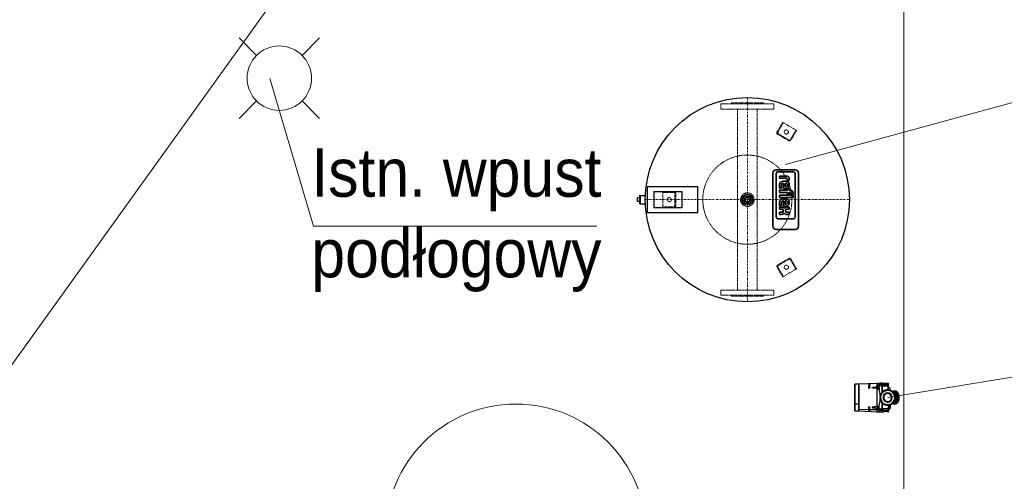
# Model space of a CAD drawing. Header units: millimetres. Extents: x -26820 to -12632, y -5851 to 1958.
# Tile 21 of 95: x -18238 to -17932, y -4654 to -4511. Entities that reach past the tile are written whole.
import ezdxf

# ---------------------------------------------------------------- set-up
doc = ezdxf.new("R2010")
doc.units = ezdxf.units.MM
for name, pattern in [('DASHDOT', [1, 0.5, -0.25, 0, -0.25]), ('DASHED', [181.05, 120.7, -60.35]), ('HIDDEN', [0.375, 0.25, -0.125])]:
    doc.linetypes.add(name, pattern=pattern)
for name, color, linetype, lineweight in [('A-INW-SC', 30, 'Continuous', 13), ('CP_AXIS', 143, 'DASHDOT', 18), ('CP_HIDDE', 203, 'HIDDEN', 18), ('CP_LOGO', 7, 'Continuous', 35), ('ściany', 84, 'Continuous', 35)]:
    doc.layers.add(name, color=color, linetype=linetype, lineweight=lineweight)
doc.styles.get("Standard").update_dxf_attribs({"font": 'arial.ttf'})

msp = doc.modelspace()

# ---------------------------------------------------------------- linework, layer by layer
at = {"color": 7, "lineweight": 15}
for p, q in [((-18065.6, -4375.01), (-18262.22, -4648.73)), ((-17885.53, -4524.73), (-17999.84, -4555.97)), ((-18146.55, -4575.12), (-18160.1, -4529.24)), ((-18146.55, -4575.12), (-18058.55, -4575.12)), ((-17871.37, -4612.43), (-17968.12, -4628.32))]:
    msp.add_line(p, q, dxfattribs=at)
at = {"color": 7}
for p, q in [((-18038.9, -4562.88), (-18042.81, -4562.88)), ((-18042.81, -4562.88), (-18042.81, -4570.88)), ((-18032.08, -4562.88), (-18038.9, -4562.88)), ((-18029.58, -4562.88), (-18032.08, -4562.88)), ((-18027.1, -4562.88), (-18029.58, -4562.88)), ((-18027.1, -4570.88), (-18027.1, -4562.88)), ((-18045.12, -4566.28), (-18045.82, -4566.28)), ((-18045.82, -4567.48), (-18045.82, -4566.28)), ((-18045.12, -4565.56), (-18045.09, -4565.53)), ((-18045.12, -4568.2), (-18045.12, -4565.56)), ((-18045.09, -4568.23), (-18045.09, -4565.53)), ((-18045.09, -4565.53), (-18044.97, -4565.53)), ((-18044.97, -4568.23), (-18044.97, -4565.53)), ((-18044.92, -4565.58), (-18044.97, -4565.53)), ((-18044.92, -4565.6), (-18044.87, -4565.55)), ((-18044.92, -4568.18), (-18044.92, -4565.58)), ((-18044.87, -4568.21), (-18044.87, -4565.55)), ((-18044.87, -4565.55), (-18043.37, -4565.55)), ((-18040.76, -4564.38), (-18032.08, -4564.38)), ((-18040.76, -4564.38), (-18040.76, -4569.38)), ((-18032.08, -4564.38), (-18032.08, -4569.38)), ((-18013.1, -4566.88), (-18012.41, -4565.68)), ((-18012.41, -4568.08), (-18013.1, -4566.88)), ((-18012.41, -4565.68), (-18011.02, -4565.68)), ((-18011.02, -4565.68), (-18010.33, -4566.88)), ((-18010.33, -4566.88), (-18011.02, -4568.08)), ((-18045.12, -4567.48), (-18045.82, -4567.48)), ((-18045.12, -4568.2), (-18045.09, -4568.23)), ((-18045.09, -4568.23), (-18044.97, -4568.23)), ((-18044.92, -4568.18), (-18044.97, -4568.23)), ((-18044.92, -4568.16), (-18044.87, -4568.21)), ((-18044.87, -4568.21), (-18043.37, -4568.21)), ((-18032.08, -4569.38), (-18040.76, -4569.38)), ((-18011.02, -4568.08), (-18012.41, -4568.08)), ((-18042.81, -4570.88), (-18038.9, -4570.88)), ((-18038.9, -4570.88), (-18032.08, -4570.88)), ((-18032.08, -4570.88), (-18029.58, -4570.88)), ((-18029.58, -4570.88), (-18027.1, -4570.88))]:
    msp.add_line(p, q, dxfattribs=at)
at = {"color": 7, "linetype": 'Continuous', "lineweight": 25}
for p, q in [((-17977.09, -4624.14), (-17978.37, -4624.19)), ((-17971.35, -4623.92), (-17977.09, -4624.14)), ((-17974.01, -4624.08), (-17974.01, -4624.3)), ((-17974.01, -4624.76), (-17974, -4624.76)), ((-17973.71, -4624.43), (-17974, -4624.43)), ((-17974, -4624.62), (-17974, -4624.65)), ((-17973.72, -4624.07), (-17973.72, -4624.29)), ((-17973.71, -4624.09), (-17973.71, -4624.31)), ((-17970.42, -4623.89), (-17971.35, -4623.92)), ((-17971.35, -4624.25), (-17971.35, -4624.39)), ((-17971.35, -4624.77), (-17971.35, -4624.81)), ((-17971.35, -4624.77), (-17971.25, -4624.77)), ((-17971.35, -4624.98), (-17971.35, -4624.81)), ((-17971.35, -4625.09), (-17971.25, -4625.09)), ((-17970.75, -4624.5), (-17971.25, -4624.5)), ((-17971.25, -4624.92), (-17971.25, -4624.72)), ((-17971.25, -4624.72), (-17971.25, -4624.72)), ((-17971.25, -4624.72), (-17971.25, -4624.92)), ((-17971.25, -4625.12), (-17971.25, -4624.92)), ((-17971.25, -4624.92), (-17971.25, -4625.12)), ((-17971.25, -4624.92), (-17971.25, -4624.92)), ((-17971.25, -4625.12), (-17971.25, -4625.12)), ((-17971.25, -4625.12), (-17971.25, -4625.12)), ((-17970.76, -4624.13), (-17970.76, -4624.5)), ((-17970.74, -4625.73), (-17970.74, -4624.75)), ((-17969.95, -4623.87), (-17970.42, -4623.88)), ((-17970.42, -4623.89), (-17970.42, -4623.88)), ((-17969.8, -4623.88), (-17969.95, -4623.87)), ((-17969.95, -4624.3), (-17969.95, -4624.3)), ((-17969.95, -4624.73), (-17969.95, -4624.73)), ((-17969.2, -4623.91), (-17969.8, -4623.91)), ((-17967.93, -4624.34), (-17969.8, -4624.34)), ((-17967.93, -4624.76), (-17969.8, -4624.76)), ((-17969.22, -4624.34), (-17967.93, -4624.34)), ((-17969.2, -4624.09), (-17967.91, -4624.09)), ((-17969.09, -4624.34), (-17969.2, -4624.09)), ((-17968.2, -4623.96), (-17969.17, -4623.96)), ((-17968.2, -4623.96), (-17969.17, -4623.96)), ((-17967.9, -4623.91), (-17968.19, -4623.91)), ((-17967.93, -4624.34), (-17967.93, -4624.34)), ((-17967.85, -4625.18), (-17967.9, -4623.92)), ((-17978.37, -4628.52), (-17978.37, -4628.12)), ((-17971.35, -4625.71), (-17971.35, -4625.45)), ((-17970.75, -4625.35), (-17971.25, -4625.35)), ((-17967.27, -4626.08), (-17967.28, -4625.78)), ((-17966.78, -4626.31), (-17966.85, -4626.29)), ((-17966.43, -4626.63), (-17966.43, -4626.63)), ((-17966.02, -4627.17), (-17966.2, -4627.27)), ((-17965.95, -4626.34), (-17965.96, -4626.34)), ((-17965.96, -4626.35), (-17965.94, -4626.35)), ((-17965.69, -4628.12), (-17965.74, -4628.12)), ((-17965.74, -4628.12), (-17965.69, -4628.12)), ((-17965.46, -4628.32), (-17965.73, -4628.32)), ((-17965.27, -4626.54), (-17965.19, -4626.59)), ((-17965.03, -4626.73), (-17965.06, -4626.71)), ((-17964.6, -4627.65), (-17964.6, -4627.65)), ((-17978.37, -4630.3), (-17977.09, -4630.32)), ((-17971.35, -4631.19), (-17971.35, -4630.93)), ((-17971.35, -4631.13), (-17970.75, -4631.18)), ((-17970.75, -4631.29), (-17971.25, -4631.29)), ((-17970.74, -4631.88), (-17970.74, -4630.9)), ((-17970.22, -4629.46), (-17970.04, -4629.37)), ((-17970.22, -4629.46), (-17970.22, -4629.46)), ((-17969.81, -4630.01), (-17969.81, -4630.01)), ((-17968.47, -4629.5), (-17968.53, -4629.69)), ((-17968.12, -4629.75), (-17968.12, -4629.55)), ((-17968.12, -4629.55), (-17968.12, -4629.55)), ((-17967.88, -4631.09), (-17967.89, -4630.93)), ((-17967.88, -4631.47), (-17967.88, -4631.18)), ((-17967.3, -4630.6), (-17967.29, -4630.56)), ((-17967.29, -4631.48), (-17967.26, -4630.55)), ((-17967.29, -4631.01), (-17967.28, -4630.55)), ((-17967.29, -4630.69), (-17967.29, -4630.56)), ((-17966.85, -4630.34), (-17966.78, -4630.32)), ((-17965.96, -4630.29), (-17965.95, -4630.29)), ((-17965.96, -4630.29), (-17965.94, -4630.29)), ((-17965.69, -4628.52), (-17965.74, -4628.52)), ((-17965.27, -4630.09), (-17965.19, -4630.04)), ((-17965.06, -4629.93), (-17965.03, -4629.9)), ((-17964.6, -4628.98), (-17964.6, -4628.98)), ((-17978.37, -4632.44), (-17977.09, -4632.49)), ((-17974.01, -4632.09), (-17977.09, -4631.98)), ((-17977.09, -4632.49), (-17971.35, -4632.72)), ((-17974.01, -4631.87), (-17974, -4631.87)), ((-17974.01, -4632.56), (-17974.01, -4632.33)), ((-17974, -4631.87), (-17974, -4631.87)), ((-17974, -4632.02), (-17974, -4631.98)), ((-17974, -4632.2), (-17973.71, -4632.21)), ((-17973.72, -4632.57), (-17973.72, -4632.35)), ((-17971.35, -4632.18), (-17973.71, -4632.1)), ((-17973.71, -4632.55), (-17973.71, -4632.33)), ((-17971.35, -4631.55), (-17971.25, -4631.55)), ((-17971.35, -4631.87), (-17971.25, -4631.87)), ((-17971.35, -4632.71), (-17970.42, -4632.75)), ((-17971.25, -4631.6), (-17971.25, -4631.48)), ((-17971.25, -4631.6), (-17971.25, -4631.48)), ((-17971.25, -4631.83), (-17971.25, -4631.6)), ((-17971.25, -4631.83), (-17971.25, -4631.6)), ((-17971.25, -4631.6), (-17971.25, -4631.6)), ((-17970.75, -4631.71), (-17971.25, -4631.71)), ((-17971.25, -4631.94), (-17971.25, -4631.83)), ((-17971.25, -4631.94), (-17971.25, -4631.83)), ((-17971.25, -4631.83), (-17971.25, -4631.83)), ((-17971.25, -4632.14), (-17970.75, -4632.14)), ((-17970.76, -4632.14), (-17970.76, -4632.51)), ((-17970.42, -4632.75), (-17970.43, -4632.75)), ((-17970.42, -4632.75), (-17969.95, -4632.77)), ((-17969.95, -4631.91), (-17969.95, -4631.91)), ((-17969.95, -4632.33), (-17969.95, -4632.33)), ((-17969.95, -4632.77), (-17969.8, -4632.75)), ((-17967.93, -4631.87), (-17969.8, -4631.87)), ((-17967.93, -4632.3), (-17969.8, -4632.3)), ((-17969.8, -4632.73), (-17969.2, -4632.73)), ((-17968.2, -4632.68), (-17969.17, -4632.68)), ((-17968.19, -4632.73), (-17967.9, -4632.73)), ((-17967.9, -4632.73), (-17967.88, -4632.05))]:
    msp.add_line(p, q, dxfattribs=at)
at = {"color": 7, "linetype": 'Continuous', "lineweight": 25, "flags": 128}
for points in [[(-17978.37, -4626.34), (-17978.37, -4626.06), (-17978.37, -4625.79), (-17978.37, -4625.53), (-17978.37, -4625.3), (-17978.37, -4625.08), (-17978.37, -4624.89), (-17978.37, -4624.71), (-17978.37, -4624.56), (-17978.37, -4624.44), (-17978.37, -4624.34), (-17978.37, -4624.26), (-17978.37, -4624.22), (-17978.37, -4624.2), (-17978.37, -4624.2), (-17978.37, -4624.23), (-17978.37, -4624.29), (-17978.37, -4624.38), (-17978.37, -4624.49), (-17978.37, -4624.62), (-17978.37, -4624.78), (-17978.37, -4624.96), (-17978.37, -4625.17), (-17978.37, -4625.39), (-17978.37, -4625.64), (-17978.37, -4625.9), (-17978.37, -4626.17), (-17978.37, -4626.46), (-17978.37, -4626.77), (-17978.37, -4627.08), (-17978.37, -4627.4), (-17978.37, -4627.72), (-17978.37, -4628.05), (-17978.37, -4628.39), (-17978.37, -4628.72), (-17978.37, -4629.05), (-17978.37, -4629.37), (-17978.37, -4629.69), (-17978.37, -4630), (-17978.37, -4630.3)], [(-17978.37, -4630.18), (-17978.37, -4629.72), (-17978.37, -4629.24), (-17978.37, -4628.74), (-17978.37, -4628.23), (-17978.37, -4627.72), (-17978.37, -4627.22), (-17978.37, -4626.74), (-17978.37, -4626.29), (-17978.37, -4625.88), (-17978.37, -4625.5), (-17978.37, -4625.17), (-17978.37, -4624.9), (-17978.37, -4624.69), (-17978.37, -4624.53), (-17978.37, -4624.45), (-17978.37, -4624.43)], [(-17977.09, -4624.14), (-17977.09, -4624.15), (-17977.09, -4624.18), (-17977.09, -4624.24), (-17977.09, -4624.33), (-17977.09, -4624.44), (-17977.09, -4624.58), (-17977.09, -4624.74), (-17977.09, -4624.92), (-17977.09, -4625.13), (-17977.09, -4625.36), (-17977.09, -4625.6), (-17977.09, -4625.87), (-17977.09, -4626.15), (-17977.09, -4626.44), (-17977.09, -4626.75), (-17977.09, -4627.06), (-17977.09, -4627.39), (-17977.09, -4627.72), (-17977.09, -4628.05), (-17977.09, -4628.39), (-17977.09, -4628.72), (-17977.09, -4629.06), (-17977.09, -4629.38), (-17977.09, -4629.71), (-17977.09, -4630.02), (-17977.09, -4630.32)], [(-17977.09, -4631.98), (-17977.09, -4631.81), (-17977.09, -4631.61), (-17977.09, -4631.4), (-17977.09, -4631.16), (-17977.09, -4630.9), (-17977.09, -4630.63), (-17977.09, -4630.34), (-17977.09, -4630.04), (-17977.09, -4629.73), (-17977.09, -4629.41), (-17977.09, -4629.08), (-17977.09, -4628.75), (-17977.09, -4628.42), (-17977.09, -4628.08), (-17977.09, -4627.75), (-17977.09, -4627.41), (-17977.09, -4627.09), (-17977.09, -4626.77), (-17977.09, -4626.47), (-17977.09, -4626.17), (-17977.09, -4625.89), (-17977.09, -4625.62), (-17977.09, -4625.38), (-17977.09, -4625.15), (-17977.09, -4624.94), (-17977.09, -4624.75), (-17977.09, -4624.59), (-17977.09, -4624.45), (-17977.09, -4624.34), (-17977.09, -4624.25), (-17977.09, -4624.19), (-17977.09, -4624.15), (-17977.09, -4624.14)], [(-17974.01, -4624.1), (-17974.01, -4624.09), (-17974.01, -4624.08)], [(-17974.01, -4624.1), (-17974.01, -4624.17), (-17974.01, -4624.26), (-17974.01, -4624.37), (-17974.01, -4624.5), (-17974.01, -4624.66), (-17974.01, -4624.83), (-17974.01, -4625.02), (-17974.01, -4625.23)], [(-17974.01, -4625.33), (-17974.01, -4625.27), (-17974.01, -4625.23)], [(-17973.72, -4625.32), (-17973.73, -4625.36), (-17973.75, -4625.4), (-17973.79, -4625.44), (-17973.82, -4625.45), (-17973.84, -4625.46), (-17973.86, -4625.47), (-17973.88, -4625.47), (-17973.9, -4625.46), (-17973.94, -4625.45), (-17973.98, -4625.41), (-17974, -4625.37), (-17974.01, -4625.33)], [(-17974, -4625.37), (-17974, -4625.21), (-17974, -4624.93), (-17974, -4624.71), (-17974, -4624.56), (-17974, -4624.46), (-17974, -4624.43)], [(-17974, -4624.43), (-17974, -4624.48), (-17974, -4624.59)], [(-17974, -4624.59), (-17974, -4624.61), (-17974, -4624.62)], [(-17974, -4624.65), (-17974, -4624.69), (-17974, -4624.72), (-17974, -4624.75), (-17974, -4624.76)], [(-17974, -4624.76), (-17974, -4624.99), (-17974, -4625.3), (-17974, -4625.37)], [(-17973.72, -4624.07), (-17973.72, -4624.08), (-17973.71, -4624.09)], [(-17973.72, -4624.29), (-17973.72, -4624.3), (-17973.71, -4624.31)], [(-17973.71, -4625.21), (-17973.72, -4625.27), (-17973.72, -4625.32)], [(-17973.71, -4625.21), (-17973.71, -4625), (-17973.71, -4624.81), (-17973.71, -4624.64), (-17973.71, -4624.49), (-17973.71, -4624.36), (-17973.71, -4624.25), (-17973.71, -4624.16), (-17973.71, -4624.09)], [(-17973.71, -4624.3), (-17973.71, -4624.32), (-17973.71, -4624.39), (-17973.71, -4624.43)], [(-17973.71, -4624.31), (-17973.71, -4624.34), (-17973.71, -4624.38), (-17973.71, -4624.43), (-17973.71, -4624.43)], [(-17973.71, -4625.2), (-17973.71, -4625.1), (-17973.71, -4624.91), (-17973.71, -4624.75), (-17973.71, -4624.6), (-17973.71, -4624.48), (-17973.71, -4624.38), (-17973.71, -4624.31)], [(-17971.35, -4625.45), (-17971.84, -4625.42), (-17972.24, -4625.39), (-17972.55, -4625.36), (-17972.74, -4625.33), (-17972.87, -4625.31), (-17972.95, -4625.28), (-17972.97, -4625.27), (-17972.97, -4625.26), (-17972.98, -4625.25), (-17972.97, -4625.24), (-17972.97, -4625.24), (-17972.95, -4625.22), (-17972.87, -4625.19), (-17972.74, -4625.16), (-17972.55, -4625.12), (-17972.24, -4625.08), (-17971.84, -4625.03), (-17971.35, -4624.98)], [(-17971.35, -4624.77), (-17971.35, -4624.57), (-17971.35, -4624.41), (-17971.35, -4624.26), (-17971.35, -4624.14), (-17971.35, -4624.05), (-17971.35, -4623.98), (-17971.35, -4623.94), (-17971.35, -4623.93)], [(-17971.35, -4624.98), (-17971.35, -4625.07), (-17971.35, -4625.15), (-17971.35, -4625.23), (-17971.35, -4625.3), (-17971.35, -4625.35), (-17971.35, -4625.4), (-17971.35, -4625.43), (-17971.35, -4625.45)], [(-17971.25, -4625.35), (-17971.25, -4625.33), (-17971.25, -4625.29), (-17971.25, -4625.22), (-17971.25, -4625.14), (-17971.25, -4625.03), (-17971.25, -4624.92), (-17971.25, -4624.81), (-17971.25, -4624.71), (-17971.25, -4624.62), (-17971.25, -4624.56), (-17971.25, -4624.51), (-17971.25, -4624.5)], [(-17971.25, -4624.5), (-17971.25, -4624.51), (-17971.25, -4624.56), (-17971.25, -4624.62), (-17971.25, -4624.71), (-17971.25, -4624.81), (-17971.25, -4624.92), (-17971.25, -4625.03), (-17971.25, -4625.14), (-17971.25, -4625.22), (-17971.25, -4625.29), (-17971.25, -4625.33), (-17971.25, -4625.35)], [(-17970.42, -4623.88), (-17970.46, -4623.91), (-17970.57, -4623.99), (-17970.76, -4624.13)], [(-17970.75, -4624.33), (-17970.75, -4624.21), (-17970.76, -4624.13)], [(-17969.95, -4624.3), (-17970.4, -4624.32), (-17970.75, -4624.33)], [(-17969.95, -4624.73), (-17970.39, -4624.74), (-17970.74, -4624.75)], [(-17970.42, -4623.88), (-17970.43, -4623.89), (-17970.43, -4623.89)], [(-17969.95, -4623.87), (-17969.95, -4623.87), (-17969.95, -4623.9), (-17969.95, -4623.95), (-17969.95, -4624.04), (-17969.95, -4624.16), (-17969.95, -4624.3)], [(-17969.95, -4624.73), (-17969.95, -4624.58), (-17969.95, -4624.46), (-17969.95, -4624.36), (-17969.95, -4624.3)], [(-17969.8, -4624.31), (-17969.88, -4624.31), (-17969.95, -4624.3)], [(-17969.95, -4624.73), (-17969.95, -4625.37), (-17969.95, -4626.02), (-17969.95, -4626.67), (-17969.95, -4626.78)], [(-17969.8, -4624.74), (-17969.88, -4624.73), (-17969.95, -4624.73)], [(-17969.8, -4623.88), (-17969.8, -4623.88), (-17969.8, -4623.91), (-17969.8, -4623.97), (-17969.8, -4624.06), (-17969.8, -4624.17), (-17969.8, -4624.31)], [(-17969.8, -4624.74), (-17969.8, -4624.59), (-17969.8, -4624.47), (-17969.8, -4624.37), (-17969.8, -4624.31)], [(-17969.8, -4624.67), (-17969.8, -4624.64), (-17969.8, -4624.64), (-17969.8, -4624.66), (-17969.8, -4624.69)], [(-17969.8, -4624.74), (-17969.8, -4625.38), (-17969.8, -4626.03), (-17969.8, -4626.62)], [(-17969.22, -4624.34), (-17969.22, -4624.2), (-17969.2, -4624.09)], [(-17969.17, -4623.96), (-17969.2, -4623.91), (-17969.2, -4623.91)], [(-17968.19, -4623.91), (-17968.19, -4623.91), (-17968.2, -4623.96)], [(-17967.91, -4624.49), (-17967.92, -4624.4), (-17967.93, -4624.34)], [(-17967.91, -4625.95), (-17967.92, -4625.66), (-17967.93, -4624.76)], [(-17967.9, -4623.92), (-17967.9, -4623.92), (-17967.9, -4623.97), (-17967.91, -4624.09)], [(-17967.91, -4624.49), (-17967.91, -4624.27), (-17967.91, -4624.09)], [(-17967.85, -4625.96), (-17967.85, -4625.91), (-17967.85, -4625.86), (-17967.85, -4625.81), (-17967.85, -4625.72), (-17967.85, -4625.68), (-17967.85, -4625.64), (-17967.85, -4625.59), (-17967.85, -4625.51), (-17967.85, -4625.44), (-17967.85, -4625.38), (-17967.85, -4625.33), (-17967.85, -4625.29), (-17967.85, -4625.27), (-17967.85, -4625.25), (-17967.85, -4625.23), (-17967.85, -4625.21), (-17967.85, -4625.19), (-17967.85, -4625.18)], [(-17978.37, -4630.3), (-17978.37, -4630.58), (-17978.37, -4630.85), (-17978.37, -4631.1), (-17978.37, -4631.34), (-17978.37, -4631.56), (-17978.37, -4631.75), (-17978.37, -4631.92), (-17978.37, -4632.07), (-17978.37, -4632.2), (-17978.37, -4632.3), (-17978.37, -4632.37), (-17978.37, -4632.42), (-17978.37, -4632.44), (-17978.37, -4632.44), (-17978.37, -4632.4), (-17978.37, -4632.34), (-17978.37, -4632.26), (-17978.37, -4632.15), (-17978.37, -4632.01), (-17978.37, -4631.85), (-17978.37, -4631.67), (-17978.37, -4631.47), (-17978.37, -4631.24), (-17978.37, -4631), (-17978.37, -4630.74), (-17978.37, -4630.46), (-17978.37, -4630.17), (-17978.37, -4629.87), (-17978.37, -4629.56), (-17978.37, -4629.24), (-17978.37, -4628.91), (-17978.37, -4628.58), (-17978.37, -4628.25), (-17978.37, -4627.92), (-17978.37, -4627.59), (-17978.37, -4627.26), (-17978.37, -4626.95), (-17978.37, -4626.64), (-17978.37, -4626.34)], [(-17978.37, -4626.45), (-17978.37, -4626.85), (-17978.37, -4627.26), (-17978.37, -4627.68), (-17978.37, -4628.12)], [(-17971.35, -4625.5), (-17971.35, -4625.59), (-17971.35, -4625.72)], [(-17971.35, -4630.91), (-17971.35, -4630.62), (-17971.35, -4630.32), (-17971.35, -4630.01), (-17971.35, -4629.68), (-17971.35, -4629.35), (-17971.35, -4629.01), (-17971.35, -4628.66), (-17971.35, -4628.32), (-17971.35, -4627.97), (-17971.35, -4627.63), (-17971.35, -4627.29), (-17971.35, -4626.95), (-17971.35, -4626.63), (-17971.35, -4626.31), (-17971.35, -4626.01), (-17971.35, -4625.72)], [(-17971.35, -4630.88), (-17971.35, -4630.77), (-17971.35, -4630.33), (-17971.35, -4629.85), (-17971.35, -4629.35), (-17971.35, -4628.84), (-17971.35, -4628.32), (-17971.35, -4627.8), (-17971.35, -4627.29), (-17971.35, -4626.79), (-17971.35, -4626.31), (-17971.35, -4625.86), (-17971.35, -4625.81)], [(-17970.75, -4625.35), (-17970.75, -4625.4), (-17970.75, -4625.46)], [(-17970.75, -4625.46), (-17970.75, -4625.57), (-17970.75, -4625.71)], [(-17970.74, -4625.73), (-17970.75, -4625.72), (-17970.75, -4625.71)], [(-17970.75, -4625.71), (-17970.74, -4625.73), (-17970.74, -4625.74)], [(-17968.12, -4626.89), (-17968.12, -4627), (-17968.12, -4627.09)], [(-17966.78, -4626.34), (-17966.78, -4626.33), (-17966.78, -4626.31), (-17966.78, -4626.31)], [(-17966.21, -4626.9), (-17966.17, -4626.82), (-17966.12, -4626.75)], [(-17965.64, -4626.45), (-17965.61, -4626.55), (-17965.64, -4626.65), (-17965.71, -4626.76), (-17965.81, -4626.86), (-17965.92, -4626.93), (-17966.05, -4626.98), (-17966.14, -4627)], [(-17966.11, -4626.99), (-17966.11, -4626.99), (-17966.13, -4626.99), (-17966.14, -4627)], [(-17965.19, -4626.59), (-17965.17, -4626.65), (-17965.21, -4626.72), (-17965.31, -4626.8), (-17965.45, -4626.88), (-17965.63, -4626.96), (-17965.85, -4627.02), (-17966.1, -4627.06)], [(-17964.87, -4626.96), (-17964.87, -4626.97), (-17964.88, -4627), (-17964.95, -4627.04), (-17965.09, -4627.08), (-17965.28, -4627.12), (-17965.51, -4627.16), (-17965.77, -4627.19), (-17966.01, -4627.2)], [(-17964.71, -4627.31), (-17964.7, -4627.31), (-17964.77, -4627.33), (-17964.91, -4627.35), (-17965.12, -4627.37), (-17965.31, -4627.39), (-17965.54, -4627.4), (-17965.79, -4627.41), (-17965.92, -4627.41)], [(-17964.6, -4627.65), (-17964.6, -4627.65), (-17964.63, -4627.66), (-17964.69, -4627.66), (-17964.78, -4627.67), (-17964.88, -4627.67), (-17965.16, -4627.68), (-17965.32, -4627.68), (-17965.51, -4627.68), (-17965.71, -4627.68), (-17965.82, -4627.68)], [(-17964.55, -4627.99), (-17964.55, -4627.99), (-17964.58, -4627.99), (-17964.64, -4627.99), (-17964.72, -4627.99), (-17964.82, -4627.99), (-17965.1, -4627.99), (-17965.27, -4627.99), (-17965.46, -4627.99), (-17965.67, -4627.99), (-17965.76, -4627.99)], [(-17964.53, -4628.32), (-17964.53, -4628.32), (-17964.57, -4628.32), (-17964.68, -4628.32), (-17964.87, -4628.32), (-17965.13, -4628.32), (-17965.46, -4628.32)], [(-17965.11, -4626.66), (-17965.14, -4626.63), (-17965.27, -4626.54)], [(-17965.19, -4626.59), (-17965.09, -4626.68), (-17965.04, -4626.73)], [(-17964.54, -4627.99), (-17964.56, -4627.82), (-17964.59, -4627.65)], [(-17964.53, -4628.32), (-17964.53, -4628.17), (-17964.54, -4627.99)], [(-17964.54, -4628.65), (-17964.54, -4628.5), (-17964.53, -4628.32)], [(-17978.37, -4628.52), (-17978.37, -4629.14), (-17978.37, -4629.74), (-17978.37, -4630.31), (-17978.37, -4630.82), (-17978.37, -4631.27), (-17978.37, -4631.64), (-17978.37, -4631.92), (-17978.37, -4632.11), (-17978.37, -4632.2)], [(-17978.37, -4632.2), (-17978.37, -4632.19), (-17978.37, -4632.08), (-17978.37, -4631.87), (-17978.37, -4631.56), (-17978.37, -4631.17), (-17978.37, -4630.71), (-17978.37, -4630.18)], [(-17977.09, -4630.32), (-17977.09, -4630.61), (-17977.09, -4630.88), (-17977.09, -4631.14), (-17977.09, -4631.38), (-17977.09, -4631.6), (-17977.09, -4631.79), (-17977.09, -4631.97), (-17977.09, -4632.12), (-17977.09, -4632.25), (-17977.09, -4632.35), (-17977.09, -4632.42), (-17977.09, -4632.47), (-17977.09, -4632.49), (-17977.09, -4632.49)], [(-17974.01, -4631.3), (-17974, -4631.26), (-17973.98, -4631.22), (-17973.94, -4631.19), (-17973.9, -4631.17), (-17973.88, -4631.17), (-17973.86, -4631.17), (-17973.84, -4631.17), (-17973.82, -4631.18), (-17973.79, -4631.2), (-17973.75, -4631.24), (-17973.73, -4631.28), (-17973.72, -4631.32)], [(-17974.01, -4631.3), (-17974.01, -4631.36), (-17974.01, -4631.41)], [(-17974.01, -4631.41), (-17974.01, -4631.51), (-17974.01, -4631.6), (-17974.01, -4631.69), (-17974.01, -4631.78), (-17974.01, -4631.86), (-17974.01, -4631.94), (-17974.01, -4632.02), (-17974.01, -4632.09)], [(-17974, -4632.2), (-17974, -4632.16), (-17974, -4632.06), (-17974, -4631.89), (-17974, -4631.66), (-17974, -4631.38), (-17974, -4631.26)], [(-17974, -4631.87), (-17974, -4631.64), (-17974, -4631.33), (-17974, -4631.26)], [(-17973.71, -4631.43), (-17973.72, -4631.37), (-17973.72, -4631.32)], [(-17973.71, -4632.1), (-17973.71, -4632.03), (-17973.71, -4631.95), (-17973.71, -4631.87), (-17973.71, -4631.79), (-17973.71, -4631.71), (-17973.71, -4631.62), (-17973.71, -4631.52), (-17973.71, -4631.43)], [(-17973.71, -4631.91), (-17973.71, -4631.83), (-17973.71, -4631.74), (-17973.71, -4631.65), (-17973.71, -4631.55), (-17973.71, -4631.45), (-17973.71, -4631.43)], [(-17971.35, -4631.19), (-17971.55, -4631.2), (-17971.74, -4631.21), (-17971.91, -4631.22), (-17972.07, -4631.23), (-17972.22, -4631.24), (-17972.34, -4631.25), (-17972.45, -4631.26), (-17972.55, -4631.28), (-17972.65, -4631.29), (-17972.7, -4631.3), (-17972.76, -4631.3), (-17972.8, -4631.31), (-17972.84, -4631.32), (-17972.94, -4631.35), (-17972.97, -4631.37), (-17972.97, -4631.38), (-17972.98, -4631.38), (-17972.97, -4631.39), (-17972.97, -4631.4), (-17972.94, -4631.42), (-17972.84, -4631.45), (-17972.75, -4631.47), (-17972.64, -4631.5), (-17972.55, -4631.51), (-17972.45, -4631.53), (-17972.34, -4631.54), (-17972.22, -4631.56), (-17971.83, -4631.61), (-17971.35, -4631.65)], [(-17971.35, -4630.91), (-17971.35, -4631.05), (-17971.35, -4631.13)], [(-17971.35, -4631.19), (-17971.35, -4631.2), (-17971.35, -4631.24), (-17971.35, -4631.28), (-17971.35, -4631.34), (-17971.35, -4631.41), (-17971.35, -4631.48), (-17971.35, -4631.57), (-17971.35, -4631.65)], [(-17971.25, -4631.71), (-17971.25, -4631.6), (-17971.25, -4631.5), (-17971.25, -4631.41), (-17971.25, -4631.34), (-17971.25, -4631.3), (-17971.25, -4631.29), (-17971.25, -4631.3), (-17971.25, -4631.34), (-17971.25, -4631.41), (-17971.25, -4631.5), (-17971.25, -4631.6), (-17971.25, -4631.71)], [(-17970.74, -4630.9), (-17970.75, -4630.91), (-17970.75, -4630.92)], [(-17970.75, -4630.92), (-17970.74, -4630.91), (-17970.74, -4630.9)], [(-17970.75, -4631.18), (-17970.75, -4631.06), (-17970.75, -4630.92)], [(-17970.75, -4631.29), (-17970.75, -4631.24), (-17970.75, -4631.18)], [(-17969.95, -4629.86), (-17969.95, -4629.96), (-17969.95, -4630.62), (-17969.95, -4631.26), (-17969.95, -4631.91)], [(-17969.8, -4630.02), (-17969.8, -4630.61), (-17969.8, -4631.26), (-17969.8, -4631.9)], [(-17967.91, -4630.69), (-17967.92, -4631.24), (-17967.93, -4631.87)], [(-17967.89, -4630.93), (-17967.89, -4630.79), (-17967.9, -4630.68)], [(-17967.87, -4630.68), (-17967.87, -4630.71), (-17967.89, -4630.93)], [(-17967.88, -4631.18), (-17967.88, -4631.13), (-17967.88, -4631.09)], [(-17967.29, -4630.69), (-17967.29, -4630.64), (-17967.3, -4630.6)], [(-17967.29, -4631.48), (-17967.29, -4631.49), (-17967.29, -4631.46), (-17967.29, -4631.41), (-17967.29, -4631.32), (-17967.29, -4631.26), (-17967.29, -4631.19), (-17967.29, -4631.12), (-17967.29, -4631.01)], [(-17966.78, -4630.32), (-17966.78, -4630.32), (-17966.78, -4630.3)], [(-17966.41, -4629.98), (-17966.35, -4629.97), (-17966.29, -4629.95)], [(-17966.29, -4629.95), (-17966.21, -4629.89), (-17966.16, -4629.83)], [(-17966.29, -4629.95), (-17966.19, -4629.92), (-17966.12, -4629.89)], [(-17966.16, -4629.83), (-17966.14, -4629.86), (-17966.12, -4629.89)], [(-17966.14, -4629.64), (-17966.11, -4629.65), (-17966.11, -4629.64)], [(-17965.64, -4630.18), (-17965.61, -4630.09), (-17965.64, -4629.98), (-17965.71, -4629.87), (-17965.81, -4629.77), (-17965.92, -4629.71), (-17966.05, -4629.66), (-17966.14, -4629.64)], [(-17965.19, -4630.04), (-17965.17, -4629.98), (-17965.21, -4629.92), (-17965.31, -4629.84), (-17965.45, -4629.76), (-17965.63, -4629.68), (-17965.85, -4629.61), (-17966.09, -4629.57)], [(-17964.87, -4629.67), (-17964.87, -4629.67), (-17964.88, -4629.64), (-17964.95, -4629.6), (-17965.09, -4629.56), (-17965.28, -4629.51), (-17965.51, -4629.47), (-17965.77, -4629.44), (-17966.02, -4629.43)], [(-17964.71, -4629.33), (-17964.7, -4629.32), (-17964.77, -4629.31), (-17964.91, -4629.29), (-17965.12, -4629.26), (-17965.31, -4629.25), (-17965.54, -4629.23), (-17965.79, -4629.22), (-17965.92, -4629.22)], [(-17964.6, -4628.98), (-17964.6, -4628.98), (-17964.63, -4628.98), (-17964.68, -4628.97), (-17964.77, -4628.97), (-17964.88, -4628.96), (-17965.15, -4628.96), (-17965.49, -4628.96), (-17965.69, -4628.96), (-17965.83, -4628.96)], [(-17964.55, -4628.65), (-17964.55, -4628.65), (-17964.58, -4628.65), (-17964.64, -4628.64), (-17964.72, -4628.64), (-17964.82, -4628.64), (-17965.1, -4628.64), (-17965.27, -4628.64), (-17965.46, -4628.64), (-17965.67, -4628.64), (-17965.76, -4628.65)], [(-17965.27, -4630.1), (-17965.14, -4630), (-17965.11, -4629.97)], [(-17965.19, -4630.04), (-17965.09, -4629.96), (-17965.04, -4629.9)], [(-17964.59, -4628.98), (-17964.56, -4628.82), (-17964.54, -4628.65)], [(-17977.09, -4632.49), (-17977.09, -4632.49), (-17977.09, -4632.47), (-17977.09, -4632.43), (-17977.09, -4632.35), (-17977.09, -4632.26), (-17977.09, -4632.13), (-17977.09, -4631.98)], [(-17974.01, -4632.09), (-17974.01, -4632.16), (-17974.01, -4632.24), (-17974.01, -4632.3), (-17974.01, -4632.36), (-17974.01, -4632.41), (-17974.01, -4632.46), (-17974.01, -4632.5), (-17974.01, -4632.54)], [(-17974.01, -4632.54), (-17974.01, -4632.55), (-17974.01, -4632.56)], [(-17974, -4631.98), (-17974, -4631.95), (-17974, -4631.92), (-17974, -4631.89), (-17974, -4631.87)], [(-17974, -4632.04), (-17974, -4632.03), (-17974, -4632.02)], [(-17974, -4632.04), (-17974, -4632.16), (-17974, -4632.2)], [(-17973.72, -4632.35), (-17973.72, -4632.34), (-17973.71, -4632.33)], [(-17973.72, -4632.57), (-17973.72, -4632.56), (-17973.71, -4632.55)], [(-17973.71, -4632.33), (-17973.71, -4632.29), (-17973.71, -4632.25), (-17973.71, -4632.21), (-17973.71, -4632.16), (-17973.71, -4632.1), (-17973.71, -4632.04), (-17973.71, -4631.98), (-17973.71, -4631.91)], [(-17973.71, -4632.55), (-17973.71, -4632.51), (-17973.71, -4632.47), (-17973.71, -4632.43), (-17973.71, -4632.37), (-17973.71, -4632.31), (-17973.71, -4632.25), (-17973.71, -4632.18), (-17973.71, -4632.1)], [(-17973.71, -4632.21), (-17973.71, -4632.28), (-17973.71, -4632.34)], [(-17973.71, -4632.21), (-17973.71, -4632.25), (-17973.71, -4632.33)], [(-17971.35, -4632.18), (-17971.35, -4631.9), (-17971.35, -4631.65)], [(-17971.35, -4632.71), (-17971.35, -4632.7), (-17971.35, -4632.66), (-17971.35, -4632.59), (-17971.35, -4632.5), (-17971.35, -4632.38), (-17971.35, -4632.23), (-17971.35, -4632.06), (-17971.35, -4631.87)], [(-17971.25, -4631.71), (-17971.25, -4631.82), (-17971.25, -4631.92), (-17971.25, -4632.01), (-17971.25, -4632.08), (-17971.25, -4632.12), (-17971.25, -4632.14), (-17971.25, -4632.12), (-17971.25, -4632.08), (-17971.25, -4632.01), (-17971.25, -4631.92), (-17971.25, -4631.82), (-17971.25, -4631.71)], [(-17970.75, -4632.31), (-17970.75, -4632.43), (-17970.76, -4632.51)], [(-17970.42, -4632.75), (-17970.46, -4632.72), (-17970.57, -4632.64), (-17970.76, -4632.51)], [(-17969.95, -4632.33), (-17970.4, -4632.32), (-17970.75, -4632.31)], [(-17969.95, -4631.91), (-17970.39, -4631.89), (-17970.74, -4631.88)], [(-17969.8, -4631.9), (-17969.88, -4631.9), (-17969.95, -4631.91)], [(-17969.95, -4632.33), (-17969.95, -4632.27), (-17969.95, -4632.18), (-17969.95, -4632.05), (-17969.95, -4631.91)], [(-17969.8, -4632.32), (-17969.88, -4632.33), (-17969.95, -4632.33)], [(-17969.95, -4632.33), (-17969.95, -4632.48), (-17969.95, -4632.6), (-17969.95, -4632.68), (-17969.95, -4632.74), (-17969.95, -4632.77), (-17969.95, -4632.77)], [(-17969.8, -4631.95), (-17969.8, -4631.97), (-17969.8, -4632), (-17969.8, -4632), (-17969.8, -4631.97), (-17969.8, -4631.92), (-17969.8, -4631.85)], [(-17969.8, -4632.32), (-17969.8, -4632.26), (-17969.8, -4632.17), (-17969.8, -4632.04), (-17969.8, -4631.9)], [(-17969.8, -4632.32), (-17969.8, -4632.46), (-17969.8, -4632.58), (-17969.8, -4632.66), (-17969.8, -4632.72), (-17969.8, -4632.75), (-17969.8, -4632.75)], [(-17969.17, -4632.68), (-17969.2, -4632.72), (-17969.2, -4632.72)], [(-17968.2, -4632.68), (-17968.19, -4632.73), (-17968.2, -4632.68)], [(-17967.93, -4632.3), (-17967.92, -4632.49), (-17967.91, -4632.62), (-17967.9, -4632.7), (-17967.9, -4632.73), (-17967.9, -4632.73)]]:
    msp.add_lwpolyline(points, dxfattribs=at)
at = {"color": 7}
for radius in [31.7, 1.7, 0.8, 0.7]:
    msp.add_circle((-18011.72, -4566.88), radius, dxfattribs=at)
at = {"color": 7, "linetype": 'Continuous', "lineweight": 25}
for centre, radius, start, end in [((-17973.85, -4624.49), 0.437, 72.9862, 111.5633), ((-17973.84, -4624.73), 0.459, 74.4183, 111.0674), ((-17973.2, -4624.69), 0.804, 174.9462, 185.3103), ((-17990.74, -4624.71), 20, 359.8951, 1.1122), ((-17960.05, -4624.55), 7.89, 178.455, 181.5473), ((-17967.88, -4625.77), 0.6, 0.3624, 88.2499), ((-17972.86, -4601.76), 23.79, 273.6335, 275.079), ((-17971.11, -4628.47), 2.75, 82.3608, 95.0564), ((-17979.56, -4628.07), 9.12, 1.6864, 14.8772), ((-17980.71, -4628.28), 10.29, 2.7864, 14.3012), ((-17968.12, -4628.32), 2.39, 28.6485, 208.6485), ((-17968.12, -4628.32), 2.39, 44.9994, 208.6485), ((-17968.12, -4628.32), 2.19, 28.6485, 208.6485), ((-17968.12, -4628.32), 2.39, 208.6485, 28.6485), ((-17968.12, -4628.32), 2.19, 208.6485, 28.6485), ((-17968.12, -4628.32), 1.43, 90.0006, 253.3181), ((-17968.12, -4628.32), 1.23, 90.0006, 253.3181), ((-17968.12, -4628.32), 1.43, 270.0006, 90.0006), ((-17968.12, -4628.32), 1.23, 270.0006, 90.0006), ((-17968.12, -4628.32), 1.23, 270.0005, 44.9996), ((-17999.57, -4626.08), 32.3, 359.9767, 0.5353), ((-17966.9, -4626.78), 0.482, 17.5496, 75.5909), ((-17965.74, -4629.59), 3.25, 94.1894, 104.561), ((-17966.4, -4627.26), 0.58, 61.7446, 89.8579), ((-17965.62, -4627.03), 0.579, 92.7344, 150.7684), ((-17966.22, -4626.87), 0.161, 309.8756, 53.015), ((-17965.94, -4627.59), 1.25, 57.4213, 90.0983), ((-17965.9, -4626.7), 0.353, 44.1636, 96.9637), ((-17965.68, -4628.33), 0.214, 3.7817, 92.5295), ((-17965.67, -4628.31), 0.211, 266.639, 357.0529), ((-17965.67, -4627.32), 0.866, 56.4976, 88.228), ((-17966.22, -4627.76), 1.57, 30.5538, 41.0084), ((-17966.84, -4628.15), 2.3, 21.4751, 30.9878), ((-17966.62, -4628.09), 2.08, 12.2233, 22.159), ((-17971.11, -4628.17), 2.75, 264.9471, 277.6422), ((-17979.55, -4628.56), 9.11, 345.1237, 358.3065), ((-17980.72, -4628.36), 10.29, 345.7077, 357.1848), ((-17968.12, -4628.32), 2.39, 208.6485, 224.9994), ((-17968.12, -4628.32), 1.23, 224.9994, 270.0006), ((-17968.12, -4628.32), 1.43, 253.3181, 270.0006), ((-17968.12, -4628.32), 1.23, 253.3181, 270.0006), ((-17967.86, -4630.53), 0.567, 267.3774, 352.7901), ((-17967.85, -4630.62), 0.563, 266.9369, 352.2633), ((-17967.84, -4630.92), 0.554, 265.8424, 350.8408), ((-17965.89, -4630.59), 1.41, 177.889, 180.0902), ((-18009.29, -4630.99), 41.99, 359.9718, 0.4008), ((-17966.9, -4629.85), 0.482, 284.0865, 341.0775), ((-17965.75, -4627.06), 3.24, 255.4258, 265.743), ((-17966.4, -4629.68), 0.275, 328.8815, 10.4054), ((-17966.21, -4629.76), 0.156, 305.4941, 40.7109), ((-17965.62, -4629.61), 0.579, 209.2327, 267.2669), ((-17965.94, -4629.04), 1.25, 269.9032, 302.58), ((-17965.9, -4629.94), 0.353, 263.0373, 315.8359), ((-17965.67, -4629.32), 0.866, 271.7811, 303.4962), ((-17966.22, -4628.88), 1.57, 318.9901, 329.4472), ((-17966.84, -4628.48), 2.3, 329.0131, 338.5259), ((-17966.59, -4628.55), 2.05, 337.7683, 347.8514), ((-17973.84, -4631.9), 0.459, 248.9421, 285.5791), ((-17973.84, -4631.9), 0.459, 248.9364, 285.5848), ((-17973.85, -4632.15), 0.436, 248.4222, 287.0352), ((-17973.38, -4631.95), 0.626, 173.2197, 186.5307), ((-17990.74, -4631.92), 20, 358.8912, 0.1083), ((-17960.04, -4632.09), 7.89, 178.4552, 181.5448), ((-17954.91, -4631.68), 12.98, 179.0657, 181.6814), ((-17967.89, -4631.47), 0.6, 271.2126, 358.3304)]:
    msp.add_arc(centre, radius, start, end, dxfattribs=at)
at = {"layer": 'A-INW-SC', "color": 7}
for p, q in [((-17963.13, -4455.18), (-17963.13, -5123.18)), ((-18169.65, -4516.66), (-18164.2, -4522.11)), ((-18144.61, -4516.66), (-18150.06, -4522.11)), ((-18164.2, -4536.25), (-18169.65, -4541.7)), ((-18150.06, -4536.25), (-18144.61, -4541.7))]:
    msp.add_line(p, q, dxfattribs=at)
for centre, radius in [((-18157.13, -4529.18), 10), ((-18083.63, -4670.84), 40.5)]:
    msp.add_circle(centre, radius, dxfattribs=at)
at = {"layer": 'CP_AXIS', "color": 7}
for p, q in [((-18011.72, -4535.18), (-18011.72, -4598.58)), ((-18043.42, -4566.88), (-17980.02, -4566.88))]:
    msp.add_line(p, q, dxfattribs=at)
at = {"layer": 'CP_HIDDE', "color": 7}
for p, q in [((-18019.97, -4537.28), (-18019.97, -4538.68)), ((-18019.87, -4537.18), (-18003.57, -4537.18)), ((-18003.57, -4538.78), (-18019.87, -4538.78)), ((-18016.67, -4536.88), (-18016.84, -4537.18)), ((-18006.77, -4536.88), (-18016.67, -4536.88)), ((-18014.73, -4538.78), (-18014.73, -4594.98)), ((-18008.7, -4538.78), (-18008.7, -4594.98)), ((-18006.77, -4536.88), (-18006.59, -4537.18)), ((-18003.47, -4537.28), (-18003.47, -4538.68)), ((-18002.51, -4545.93), (-18000.81, -4542.98)), ((-18000.59, -4543.11), (-18002.29, -4546.05)), ((-18000.67, -4542.95), (-18000.63, -4542.97)), ((-18000.32, -4543.15), (-18000.63, -4542.97)), ((-18000.32, -4543.15), (-17996.86, -4545.15)), ((-17998.39, -4548.3), (-17996.69, -4545.36)), ((-17996.48, -4545.48), (-17998.18, -4548.43)), ((-17996.56, -4545.32), (-17996.86, -4545.15)), ((-17996.56, -4545.32), (-17996.51, -4545.35)), ((-17998.86, -4548.61), (-18002.32, -4546.61)), ((-18002.2, -4546.39), (-17998.74, -4548.39)), ((-18037.97, -4564.53), (-18037.97, -4564.48)), ((-18037.97, -4564.53), (-18037.97, -4564.88)), ((-18037.97, -4568.88), (-18037.97, -4564.88)), ((-18037.87, -4564.38), (-18034.47, -4564.38)), ((-18034.47, -4564.63), (-18037.87, -4564.63)), ((-18034.22, -4568.88), (-18034.22, -4564.88)), ((-18033.97, -4564.88), (-18033.97, -4568.88)), ((-18037.97, -4568.88), (-18037.97, -4569.23)), ((-18037.97, -4569.28), (-18037.97, -4569.23)), ((-18037.87, -4569.13), (-18034.47, -4569.13)), ((-18034.47, -4569.38), (-18037.87, -4569.38)), ((-18002.32, -4587.15), (-17998.86, -4585.15)), ((-17998.74, -4585.37), (-18002.2, -4587.37)), ((-17996.69, -4588.4), (-17998.39, -4585.46)), ((-17998.18, -4585.33), (-17996.48, -4588.28)), ((-18000.81, -4590.78), (-18002.51, -4587.83)), ((-18002.29, -4587.71), (-18000.59, -4590.65)), ((-17996.86, -4588.61), (-18000.32, -4590.61)), ((-17996.86, -4588.61), (-17996.56, -4588.44)), ((-17996.51, -4588.41), (-17996.56, -4588.44)), ((-18000.63, -4590.79), (-18000.67, -4590.81)), ((-18000.63, -4590.79), (-18000.32, -4590.61)), ((-18019.97, -4596.48), (-18019.97, -4595.08)), ((-18003.57, -4594.98), (-18019.87, -4594.98)), ((-18019.87, -4596.58), (-18003.57, -4596.58)), ((-18016.67, -4596.88), (-18016.84, -4596.58)), ((-18006.77, -4596.88), (-18016.67, -4596.88)), ((-18006.77, -4596.88), (-18006.59, -4596.58)), ((-18003.47, -4596.48), (-18003.47, -4595.08))]:
    msp.add_line(p, q, dxfattribs=at)
for centre, radius in [((-17999.59, -4545.88), 0.65), ((-18011.72, -4566.88), 13.85), ((-18035.97, -4566.88), 0.65), ((-18011.72, -4566.88), 2.12), ((-17999.59, -4587.88), 0.65)]:
    msp.add_circle(centre, radius, dxfattribs=at)
for centre, radius, start, end in [((-18019.87, -4537.28), 0.1, 90, 180), ((-18019.87, -4538.68), 0.1, 180, 270), ((-18003.57, -4537.28), 0.1, 0, 90), ((-18003.57, -4538.68), 0.1, 270, 0), ((-18000.72, -4543.03), 0.1, 60, 150), ((-18000.68, -4543.06), 0.1, 330, 60), ((-17996.61, -4545.41), 0.1, 60, 150), ((-17996.56, -4545.43), 0.1, 330, 60), ((-18002.07, -4546.18), 0.5, 150, 240), ((-18002.07, -4546.18), 0.25, 150, 240), ((-17998.61, -4548.18), 0.5, 240, 330), ((-17998.61, -4548.18), 0.25, 240, 330), ((-18037.87, -4564.48), 0.1, 90, 180), ((-18037.87, -4564.53), 0.1, 180, 270), ((-18034.47, -4564.88), 0.5, 0, 90), ((-18034.47, -4564.88), 0.25, 0, 90), ((-18037.87, -4569.23), 0.1, 90, 180), ((-18037.87, -4569.28), 0.1, 180, 270), ((-18034.47, -4568.88), 0.5, 270, 0), ((-18034.47, -4568.88), 0.25, 270, 0), ((-17998.61, -4585.58), 0.5, 30, 120), ((-17998.61, -4585.58), 0.25, 30, 120), ((-18002.07, -4587.58), 0.5, 120, 210), ((-18002.07, -4587.58), 0.25, 120, 210), ((-17996.61, -4588.35), 0.1, 210, 300), ((-17996.56, -4588.33), 0.1, 300, 30), ((-18000.72, -4590.73), 0.1, 210, 300), ((-18000.68, -4590.7), 0.1, 300, 30), ((-18019.87, -4595.08), 0.1, 90, 180), ((-18019.87, -4596.48), 0.1, 180, 270), ((-18003.57, -4595.08), 0.1, 0, 90), ((-18003.57, -4596.48), 0.1, 270, 0)]:
    msp.add_arc(centre, radius, start, end, dxfattribs=at)
at = {"layer": 'CP_LOGO', "color": 7, "extrusion": (1, -1.83697e-16, 0)}
for p, q in [((-17996.87, -4557.62), (-18002.77, -4557.62)), ((-18003.77, -4558.62), (-18003.77, -4575.14)), ((-18002.76, -4558.8), (-18002.76, -4572.24)), ((-17997.39, -4558.24), (-18002.2, -4558.24)), ((-18001.73, -4559.55), (-17999.65, -4559.55)), ((-18001.73, -4559.55), (-18001.73, -4559.55)), ((-18001.73, -4560.2), (-18001.73, -4559.55)), ((-18001.73, -4560.2), (-18001.73, -4560.2)), ((-17999.8, -4560.2), (-18001.73, -4560.2)), ((-17999.32, -4560.97), (-17999.32, -4560.64)), ((-17998.7, -4560.97), (-17999.32, -4560.97)), ((-17998.7, -4560.49), (-17998.7, -4560.97)), ((-17998.7, -4560.97), (-17998.7, -4560.97)), ((-17996.83, -4572.24), (-17996.83, -4558.8)), ((-17995.87, -4575.14), (-17995.87, -4558.62)), ((-18001.73, -4563.29), (-18001.73, -4562.31)), ((-18001.15, -4563.29), (-18001.73, -4563.29)), ((-18001.73, -4563.99), (-17999.28, -4563.99)), ((-18001.73, -4564.64), (-18001.73, -4563.99)), ((-18001.15, -4562.4), (-18001.15, -4563.29)), ((-18000.61, -4561.19), (-17999.84, -4561.19)), ((-18000.46, -4561.84), (-18000.6, -4561.84)), ((-18000.46, -4563.44), (-18000.46, -4561.84)), ((-17999.87, -4563.44), (-18000.46, -4563.44)), ((-17999.98, -4561.84), (-17999.98, -4562.79)), ((-17999.82, -4561.84), (-17999.98, -4561.84)), ((-17999.98, -4562.79), (-17999.82, -4562.79)), ((-17999.28, -4563.57), (-17998.7, -4563.57)), ((-17999.28, -4563.99), (-17999.28, -4563.57)), ((-17999.25, -4562.36), (-17999.25, -4562.26)), ((-17998.7, -4562.21), (-17998.7, -4562.42)), ((-17998.7, -4563.57), (-17998.7, -4563.99)), ((-17998.7, -4563.99), (-17998.26, -4563.99)), ((-17999.28, -4564.64), (-18001.73, -4564.64)), ((-18001.73, -4566.2), (-18001.73, -4565.54)), ((-18001.73, -4565.54), (-17997.52, -4565.54)), ((-18001.73, -4566.2), (-18001.73, -4566.2)), ((-17997.52, -4566.2), (-18001.73, -4566.2)), ((-18000.61, -4566.65), (-17999.84, -4566.65)), ((-17999.28, -4565.14), (-17999.28, -4564.64)), ((-17998.7, -4565.14), (-17999.28, -4565.14)), ((-17998.7, -4564.64), (-17998.7, -4565.14)), ((-17998.39, -4564.64), (-17998.7, -4564.64)), ((-17998.12, -4565.2), (-17998.12, -4564.89)), ((-17997.52, -4565.2), (-17998.12, -4565.2)), ((-17997.52, -4564.74), (-17997.52, -4565.2)), ((-17997.52, -4565.54), (-17997.52, -4566.2)), ((-18001.73, -4568.75), (-18001.73, -4567.76)), ((-18001.15, -4568.75), (-18001.73, -4568.75)), ((-18001.73, -4569.21), (-18001.16, -4569.21)), ((-18001.73, -4569.86), (-18001.73, -4569.21)), ((-18001.14, -4569.86), (-18001.73, -4569.86)), ((-18001.15, -4567.85), (-18001.15, -4568.75)), ((-18000.46, -4567.3), (-18000.6, -4567.3)), ((-18000.56, -4570.43), (-18000.56, -4570.27)), ((-18000.46, -4568.9), (-18000.46, -4567.3)), ((-17999.87, -4568.9), (-18000.46, -4568.9)), ((-17999.98, -4567.3), (-17999.98, -4568.25)), ((-17999.82, -4567.3), (-17999.98, -4567.3)), ((-17999.98, -4568.25), (-17999.82, -4568.25)), ((-17999.88, -4570.28), (-17999.88, -4570.39)), ((-17998.71, -4569.86), (-17999.35, -4569.86)), ((-17999.3, -4569.2), (-17998.71, -4569.2)), ((-17999.25, -4567.82), (-17999.25, -4567.72)), ((-17998.71, -4569.2), (-17998.71, -4569.86)), ((-17998.7, -4567.67), (-17998.7, -4567.88)), ((-18002.2, -4572.8), (-17997.39, -4572.8)), ((-18001.73, -4570.82), (-18001.07, -4570.82)), ((-18001.73, -4571.47), (-18001.73, -4570.82)), ((-18001.17, -4571.47), (-18001.73, -4571.47)), ((-17999.35, -4570.81), (-17998.71, -4570.81)), ((-17998.71, -4571.46), (-17999.3, -4571.46)), ((-17998.71, -4570.81), (-17998.71, -4571.46)), ((-18002.77, -4576.14), (-17996.87, -4576.14))]:
    msp.add_line(p, q, dxfattribs=at)
at = {"layer": 'CP_LOGO', "color": 7}
for centre, radius, start, end in [((-18002.77, -4558.62), 1, 90, 180), ((-17996.87, -4558.62), 1, 0, 90), ((-18002.2, -4558.8), 0.56, 90, 180), ((-17999.8, -4561.16), 0.959, 85.9324, 90.1077), ((-17999.77, -4560.83), 0.626, 68.9942, 86.3238), ((-17999.69, -4560.75), 1.21, 57.2606, 88.2377), ((-17999.67, -4560.56), 0.342, 37.2952, 68.5076), ((-17999.75, -4560.6), 0.422, 7.3746, 35.2227), ((-18000.02, -4560.64), 0.702, 0.0884, 8.1112), ((-17999.5, -4560.37), 0.781, 16.1174, 53.376), ((-17999.92, -4560.49), 1.22, 0.0504, 16.2962), ((-17997.39, -4558.8), 0.56, 0, 90), ((-18000.22, -4562.32), 1.5, 163.484, 179.5372), ((-18000.75, -4562.17), 0.956, 100.4306, 163.2549), ((-18000.55, -4562.38), 0.6, 140.0119, 181.6328), ((-18000.62, -4562.4), 0.561, 88.2273, 133.4425), ((-18000.58, -4562.82), 1.63, 91.0116, 102.2061), ((-17999.86, -4561.79), 1.65, 269.5366, 284.6945), ((-17999.86, -4562.88), 1.69, 75.5184, 89.4136), ((-17999.81, -4562.85), 1.01, 77.5936, 90.6121), ((-17999.81, -4561.78), 1.01, 269.3879, 282.4064), ((-17999.73, -4562.44), 0.588, 57.7135, 76.8659), ((-17999.73, -4562.19), 0.588, 283.1341, 302.2865), ((-17999.67, -4562.18), 0.97, 358.4512, 75.8928), ((-17999.65, -4562.46), 0.946, 282.9414, 2.7147), ((-17999.62, -4562.25), 0.373, 357.6671, 56.1721), ((-17999.62, -4562.38), 0.373, 303.8279, 2.3329), ((-17998.32, -4564.95), 0.969, 54.3624, 86.3354), ((-18000.75, -4567.62), 0.956, 100.4306, 163.2549), ((-18000.58, -4568.28), 1.63, 91.0116, 102.2061), ((-17999.86, -4568.34), 1.69, 75.5184, 89.4136), ((-17999.67, -4567.64), 0.97, 358.4512, 75.8928), ((-17998.38, -4565.01), 0.368, 68.0272, 90.9979), ((-17998.32, -4564.84), 0.191, 15.8352, 66.9141), ((-17998.48, -4564.89), 0.354, 0.0729, 16.1126), ((-17998.15, -4564.63), 0.606, 25.5569, 50.1513), ((-17998.45, -4564.75), 0.928, 0.4804, 24.1156), ((-18000.22, -4567.78), 1.5, 163.484, 179.5372), ((-18001.17, -4570.69), 1.48, 69.7413, 89.7796), ((-18000.55, -4567.84), 0.6, 140.0119, 181.6328), ((-18001.12, -4570.74), 0.873, 69.5786, 91.0788), ((-18000.62, -4567.86), 0.561, 88.2273, 133.4425), ((-18000.94, -4570.28), 0.385, 1.9805, 70.9879), ((-18001, -4570.22), 0.984, 38.2568, 69.4117), ((-17999.48, -4570.16), 0.923, 110.4138, 143.8136), ((-17999.5, -4570.26), 0.38, 135.7959, 181.9253), ((-17999.86, -4567.25), 1.65, 269.5366, 284.6945), ((-17999.81, -4568.31), 1.01, 77.5936, 90.6121), ((-17999.81, -4567.23), 1.01, 269.3879, 282.4064), ((-17999.29, -4570.65), 1.45, 90.4442, 110.5984), ((-17999.43, -4570.37), 0.5, 101.3737, 132.1732), ((-17999.73, -4567.89), 0.588, 57.7135, 76.8659), ((-17999.73, -4567.65), 0.588, 283.1341, 302.2865), ((-17999.32, -4570.82), 0.967, 91.4593, 102.5475), ((-17999.65, -4567.92), 0.946, 282.9414, 2.7147), ((-17999.62, -4567.71), 0.373, 357.6671, 56.1721), ((-17999.62, -4567.84), 0.373, 303.8279, 2.3329), ((-18002.2, -4572.24), 0.56, 180, 270), ((-18001.39, -4569.15), 2.34, 275.3251, 288.3885), ((-18001.09, -4570.08), 0.74, 272.1152, 298.2265), ((-18000.92, -4570.41), 0.364, 299.0147, 356.8568), ((-18001, -4570.44), 0.984, 290.5883, 321.7432), ((-17999.48, -4570.51), 0.923, 216.1864, 249.5862), ((-17999.5, -4570.4), 0.38, 178.0747, 224.2041), ((-17999.29, -4570.02), 1.45, 249.4016, 269.5558), ((-17999.43, -4570.29), 0.5, 227.8268, 258.6263), ((-17999.32, -4569.84), 0.967, 257.4525, 268.5407), ((-17997.39, -4572.24), 0.56, 270, 0), ((-18002.77, -4575.14), 1, 180, 270), ((-17996.87, -4575.14), 1, 270, 0)]:
    msp.add_arc(centre, radius, start, end, dxfattribs=at)

# ---------------------------------------------------------------- texts
at = {"layer": 'ściany', "color": 7, "linetype": 'DASHED', "insert": (-18147.19, -4551), "char_height": 15, "attachment_point": 1}
msp.add_mtext_dynamic_manual_height_columns('{\\W0.9;Istn. wpust\\Ppodłogowy}', width=229.5096, gutter_width=0.625, heights=[0], dxfattribs=at)

doc.saveas('drawing.dxf')
